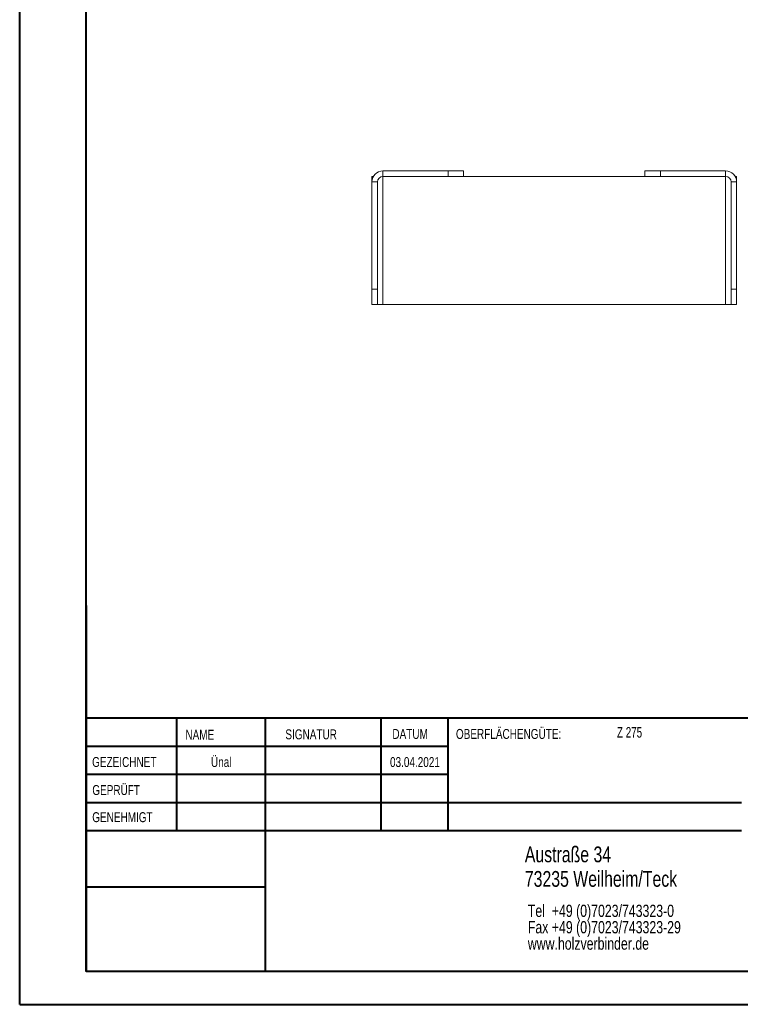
# Model space of a CAD drawing. Header units: millimetres. Extents: x 0 to 210, y 0 to 297.
# Tile 1 of 3: x 0 to 109, y 0 to 149. Entities that reach past the tile are written whole.
import ezdxf

# ---------------------------------------------------------------- set-up
doc = ezdxf.new("R2010")
doc.units = ezdxf.units.MM
doc.styles.add('SLDTEXTSTYLE0', font='TXT', dxfattribs={"width": 0.75})
doc.styles.add('SLDTEXTSTYLE2', font='TXT', dxfattribs={"width": 0.7})

# ---------------------------------------------------------------- blocks, each defined once
blk = doc.blocks.new('SW_NOTE_0')
at = {"color": 0, "linetype": 'Continuous', "lineweight": 0, "char_height": 1.8521, "attachment_point": 1, "style": 'SLDTEXTSTYLE0'}
for s, insert in [('Tel  +49 (0)7023/743323-0', (0, 2.39)), ('Fax +49 (0)7023/743323-29', (0, -0.08)), ('www.holzverbinder.de', (0, -2.55))]:
    blk.add_mtext(s, dxfattribs=dict(at, insert=insert))

msp = doc.modelspace()

# ---------------------------------------------------------------- linework, layer by layer
at = {"color": 7, "linetype": 'Continuous', "lineweight": 40}
for p, q in [((0.08, 0.21), (0.08, 297.21)), ((10.08, 5.21), (10.08, 292.21)), ((10.11, 60.37), (10.11, 5.12)), ((205.08, 43.37), (10.11, 43.37)), ((23.71, 43.37), (23.71, 26.37)), ((37.1, 43.37), (37.1, 5.12)), ((54.51, 43.37), (54.51, 26.37)), ((64.71, 26.37), (64.71, 43.37)), ((64.71, 39.1), (10.11, 39.1)), ((64.71, 34.87), (10.11, 34.87)), ((108.91, 30.62), (10.11, 30.62)), ((108.91, 26.37), (10.11, 26.37)), ((37.1, 17.87), (10.11, 17.87)), ((10.11, 13.71), (10.08, 13.71)), ((10.11, 9.46), (10.08, 9.46)), ((10.08, 5.21), (205.08, 5.21)), ((0.08, 0.21), (210.08, 0.21))]:
    msp.add_line(p, q, dxfattribs=at)
at = {"color": 7, "linetype": 'Continuous', "lineweight": 15}
for p, q in [((53.19, 125.07), (53.19, 124.24)), ((53.41, 125.07), (53.19, 125.07)), ((54.85, 125.07), (54.85, 125.9)), ((54.85, 125.9), (64.69, 125.9)), ((54.85, 125.07), (64.69, 125.07)), ((54.85, 105.74), (54.85, 125.07)), ((64.69, 125.07), (64.69, 125.9)), ((64.69, 125.9), (67.02, 125.9)), ((67.02, 125.07), (64.69, 125.07)), ((67.02, 125.9), (67.02, 125.07)), ((94.35, 125.07), (67.02, 125.07)), ((94.35, 125.07), (94.35, 125.9)), ((94.35, 125.9), (96.69, 125.9)), ((96.69, 125.07), (94.35, 125.07)), ((96.69, 125.9), (96.69, 125.07)), ((96.69, 125.9), (106.52, 125.9)), ((96.69, 125.07), (106.52, 125.07)), ((106.52, 125.07), (106.52, 125.9)), ((106.52, 125.07), (106.52, 105.74)), ((107.96, 125.07), (108.19, 125.07)), ((108.19, 125.07), (108.19, 124.24)), ((54.02, 124.24), (53.19, 124.24)), ((53.19, 108.07), (53.19, 124.24)), ((54.02, 108.07), (54.02, 124.24)), ((107.35, 124.24), (108.19, 124.24)), ((107.35, 108.07), (107.35, 124.24)), ((108.19, 108.07), (108.19, 124.24)), ((53.19, 108.07), (54.02, 108.07)), ((53.19, 105.74), (53.19, 108.07)), ((54.02, 108.07), (54.02, 105.74)), ((107.35, 108.07), (108.19, 108.07)), ((107.35, 105.74), (107.35, 108.07)), ((108.19, 108.07), (108.19, 105.74)), ((54.02, 105.74), (53.19, 105.74)), ((54.02, 105.74), (54.85, 105.74)), ((54.85, 105.74), (106.52, 105.74)), ((106.52, 105.74), (107.35, 105.74)), ((108.19, 105.74), (107.35, 105.74))]:
    msp.add_line(p, q, dxfattribs=at)
at = {"color": 7, "linetype": 'Continuous', "lineweight": 0}
for p, q in [((64.71, 39.12), (10.11, 39.12)), ((23.71, 5.21), (23.71, 5.12)), ((54.51, 5.21), (54.51, 5.12))]:
    msp.add_line(p, q, dxfattribs=at)
at = {"color": 7, "linetype": 'Continuous', "lineweight": 15}
for centre, radius, start, end in [((54.85, 124.24), 1.67, 90, 180), ((54.85, 124.24), 0.833, 90, 180), ((106.52, 124.24), 1.67, 0, 90), ((106.52, 124.24), 0.833, 0, 90)]:
    msp.add_arc(centre, radius, start, end, dxfattribs=at)

# ---------------------------------------------------------------- block references
at = {"color": 7, "linetype": 'Continuous', "lineweight": 0}
msp.add_blockref('SW_NOTE_0', (76.7, 12.85), dxfattribs=at)

# ---------------------------------------------------------------- texts
for s, insert, char_height, attachment_point, style in [('NAME', (25.07, 41.62), 1.5, 1, 'SLDTEXTSTYLE0'), ('SIGNATUR', (40.14, 41.68), 1.5, 1, 'SLDTEXTSTYLE0'), ('DATUM', (56.28, 41.74), 1.5, 1, 'SLDTEXTSTYLE0'), ('OBERFLÄCHENGÜTE:', (65.86, 41.74), 1.5, 1, 'SLDTEXTSTYLE0'), ('Z 275', (90.14, 42.03), 1.587, 1, 'SLDTEXTSTYLE2'), ('GEZEICHNET', (11, 37.51), 1.5, 1, 'SLDTEXTSTYLE0'), ('Ünal', (30.47, 37.5), 1.499, 2, 'SLDTEXTSTYLE0'), ('03.04.2021', (59.68, 37.5), 1.499, 2, 'SLDTEXTSTYLE0'), ('GEPRÜFT', (11.03, 33.28), 1.5, 1, 'SLDTEXTSTYLE0'), ('GENEHMIGT', (11.02, 29.19), 1.5, 1, 'SLDTEXTSTYLE0'), ('Austraße 34', (76.25, 24.02), 2.3813, 1, 'SLDTEXTSTYLE0'), ('73235 Weilheim/Teck', (76.25, 20.32), 2.3813, 1, 'SLDTEXTSTYLE0')]:
    msp.add_mtext(s, dxfattribs=dict(at, insert=insert, char_height=char_height, attachment_point=attachment_point, style=style))

doc.saveas('drawing.dxf')
